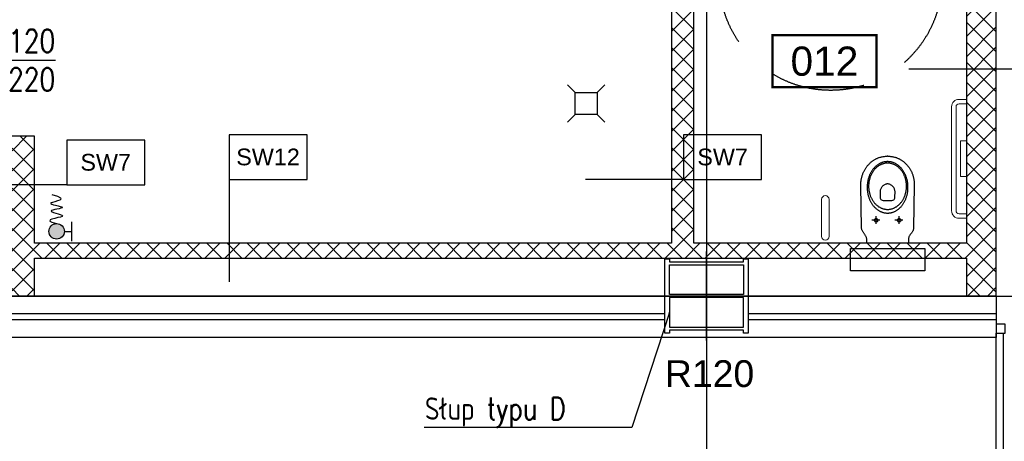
# Model space of a CAD drawing. Header units: centimetres. Extents: x -228435 to 111511, y -89367 to 428125.
# Tile 129 of 219: x -3164 to 3465, y 4023 to 6859. Entities that reach past the tile are written whole.
import ezdxf
from ezdxf.enums import TextEntityAlignment as Align

# ---------------------------------------------------------------- set-up
doc = ezdxf.new("R2010")
doc.units = ezdxf.units.CM
doc.header["$LTSCALE"] = 50
doc.linetypes.add('DASHDOT2', pattern=[12.7, 6.35, -3.175, 0, -3.175])
doc.linetypes.add('HIDDEN', pattern=[9.525, 6.35, -3.175])
doc.layers.get('0').update_dxf_attribs({"color": 8})
for name, color, linetype in [('ARCH_GK', 8, 'Continuous'), ('ARCH_INFO_AREA_ETYKIETY_200', 8, 'Continuous'), ('ARCH_INFO_ETYK_DRZWI', 8, 'Continuous'), ('ARCH_INFO_ODPORNOŚĆ OGNIOWA', 8, 'Continuous'), ('ARCH_INFO_OPISY', 8, 'Continuous'), ('ARCH_INFO_OPISY_PRZEGRODY', 8, 'Continuous'), ('ARCH_INFO_OSIE_IST', 8, 'DASHDOT2'), ('ARCH_MUROWANE_IST', 8, 'Continuous'), ('ARCH_PRZEKROJOWE_IST', 8, 'Continuous'), ('ARCH_STAL_IST', 8, 'Continuous'), ('ARCH_WYPOSAŻENIE_SANITARNE', 8, 'Continuous'), ('ARCH_ŚLUSARKA_OKNA_IST', 8, 'Continuous'), ('Osie rzutów$0$ARCH_INFO_OSIE_OPISY_IST', 8, 'Continuous')]:
    doc.layers.add(name, color=color, linetype=linetype)
doc.styles.add('Arial', font='ARIAL.TTF')
doc.styles.add('Romans', font='Romans.shx')
doc.styles.add('ROMANS-50-CM', font='romans.shx', dxfattribs={"width": 0.8, "height": 10})
doc.dimstyles.new('ISO-25', dxfattribs={"dimtxt": 2.5, "dimasz": 2.5, "dimexe": 1.25, "dimexo": 0.625, "dimtad": 1, "dimtxsty": 'Standard', "dimcen": 2.5, "dimadec": 0, "dimazin": 0, "dimtfac": 1, "dimtmove": 0, "dimatfit": 3, "dimfxl": 0, "dimarcsym": 0})

# ---------------------------------------------------------------- blocks, each defined once
blk = doc.blocks.new('T-drzwi_lewe-200')
at = {"layer": 'ARCH_INFO_ETYK_DRZWI'}
blk.add_line((0, 0), (-60, 0), dxfattribs=at)
blk.add_lwpolyline([(-77.5, 17.5), (-143.68, 17.5, 1), (-143.68, -17.5), (-77.5, -17.5, 1)], format="xyb", close=True, dxfattribs=at)
at = {"layer": 'ARCH_INFO_ETYK_DRZWI', "style": 'Arial'}
blk.add_attdef('ADS_DRZWI:ODPORNOŚĆ_OGNIOWA', text='', height=20, rotation=90, dxfattribs=at).set_placement((56.44, 0.12), align=Align.BOTTOM_CENTER)
at = {"layer": 'ARCH_INFO_ETYK_DRZWI', "style": 'Romans', "width": 0.8}
for tag, p in [('ADS_DRZWI:SZEROKOŚĆ', (-23, 7.91)), ('ADS_DRZWI:WYSOKOŚĆ', (-23, -29))]:
    blk.add_attdef(tag, text='', height=22, dxfattribs=at).set_placement(p, align=Align.CENTER)
at = {"layer": 'ARCH_INFO_ETYK_DRZWI', "style": 'Arial'}
blk.add_attdef('ADS_DRZWI:SYMBOL', text='', height=20, dxfattribs=at).set_placement((-110.59, 0), align=Align.MIDDLE)
blk = doc.blocks.new('WC')
at = {"color": 0, "linetype": 'ByBlock', "lineweight": -2}
blk.add_line((-0.25, 58.5), (0.23, 58.5), dxfattribs=at)
for points in [[(-0.25, 58.5), (-0.49, 58.5), (-0.98, 58.48), (-1.49, 58.46), (-2, 58.42), (-2.52, 58.36), (-3.05, 58.3), (-3.57, 58.21), (-4.09, 58.12), (-4.6, 58), (-5.09, 57.87), (-5.57, 57.72), (-5.96, 57.58), (-6.34, 57.43), (-6.73, 57.27), (-7.1, 57.1), (-7.48, 56.93), (-7.85, 56.74), (-8.22, 56.55), (-8.58, 56.34), (-8.94, 56.13), (-9.29, 55.9), (-9.64, 55.67), (-9.99, 55.43), (-10.33, 55.19), (-10.66, 54.93), (-10.99, 54.66), (-11.32, 54.39), (-11.63, 54.11), (-11.95, 53.82), (-12.25, 53.52), (-12.56, 53.21), (-12.85, 52.9), (-13.14, 52.58), (-13.42, 52.25), (-13.7, 51.91), (-13.96, 51.57), (-14.23, 51.22), (-14.48, 50.86), (-14.73, 50.5), (-14.97, 50.13), (-15.2, 49.75), (-15.42, 49.36), (-15.64, 48.97), (-15.84, 48.57), (-16.04, 48.17), (-16.23, 47.76), (-16.41, 47.34), (-16.59, 46.91), (-16.75, 46.49), (-16.91, 46.05), (-17.05, 45.61), (-17.19, 45.16), (-17.31, 44.71), (-17.43, 44.25), (-17.54, 43.79), (-17.63, 43.32), (-17.72, 42.85), (-17.79, 42.37), (-17.86, 41.88), (-17.91, 41.41), (-17.96, 40.92), (-17.99, 40.42), (-18.01, 39.92), (-18.02, 39.41), (-18.02, 38.9), (-18.02, 38.9), (-17.55, 10.27), (-17.52, 9.83), (-17.44, 9.41), (-17.32, 9), (-17.17, 8.61), (-16.98, 8.24), (-16.77, 7.88), (-16.54, 7.52), (-16.3, 7.17), (-16.04, 6.82), (-15.79, 6.48), (-15.53, 6.13), (-15.27, 5.78), (-15.03, 5.42), (-14.8, 5.06), (-14.6, 4.68), (-14.41, 4.29), (-14.26, 3.89), (-14.15, 3.46), (-14.08, 3.02), (-14.05, 2.55), (-14.05, 0.68), (-13.98, 0.3), (-13.74, 0.07), (-13.23, 0), (-0.01, 0), (13.21, 0), (13.72, 0.07), (13.96, 0.3), (14.03, 0.68), (14.03, 2.55), (14.06, 3.02), (14.13, 3.46), (14.24, 3.89), (14.39, 4.29), (14.57, 4.68), (14.78, 5.06), (15.01, 5.42), (15.25, 5.78), (15.51, 6.13), (15.76, 6.48), (16.02, 6.82), (16.28, 7.17), (16.52, 7.52), (16.75, 7.88), (16.96, 8.24), (17.15, 8.61), (17.3, 9), (17.42, 9.41), (17.5, 9.83), (17.53, 10.27), (17.99, 38.9), (18, 39.41), (17.99, 39.92), (17.97, 40.42), (17.94, 40.92), (17.89, 41.41), (17.84, 41.88), (17.77, 42.37), (17.7, 42.85), (17.61, 43.32), (17.52, 43.79), (17.41, 44.25), (17.29, 44.71), (17.17, 45.16), (17.03, 45.61), (16.89, 46.05), (16.73, 46.49), (16.57, 46.91), (16.39, 47.34), (16.21, 47.76), (16.02, 48.17), (15.82, 48.57), (15.62, 48.97), (15.4, 49.36), (15.18, 49.75), (14.94, 50.13), (14.71, 50.5), (14.46, 50.86), (14.2, 51.22), (13.94, 51.57), (13.68, 51.91), (13.4, 52.25), (13.12, 52.58), (12.83, 52.9), (12.53, 53.21), (12.23, 53.52), (11.93, 53.82), (11.61, 54.11), (11.29, 54.39), (10.97, 54.66), (10.64, 54.93), (10.31, 55.19), (9.97, 55.43), (9.62, 55.67), (9.27, 55.9), (8.92, 56.13), (8.56, 56.34), (8.2, 56.55), (7.83, 56.74), (7.46, 56.93), (7.08, 57.1), (6.7, 57.27), (6.32, 57.43), (5.94, 57.58), (5.55, 57.72), (5.55, 57.72), (5.07, 57.87), (4.58, 58), (4.07, 58.12), (3.55, 58.21), (3.03, 58.3), (2.5, 58.36), (1.98, 58.42), (1.46, 58.46), (0.96, 58.48), (0.46, 58.5), (0.23, 58.5)], [(-10.36, 15.46), (-4.9, 15.46)], [(-7.75, 12.95), (-7.75, 18.26)], [(5.15, 15.46), (10.6, 15.46)], [(7.75, 12.95), (7.75, 18.26)]]:
    blk.add_lwpolyline(points, dxfattribs=at)
for points in [[(-0.01, 20.3), (-0.41, 20.31), (-0.8, 20.33), (-1.19, 20.37), (-1.58, 20.42), (-1.97, 20.48), (-2.35, 20.55), (-2.73, 20.64), (-3.1, 20.75), (-3.48, 20.86), (-3.84, 20.99), (-4.21, 21.13), (-4.56, 21.28), (-4.92, 21.44), (-5.27, 21.62), (-5.61, 21.81), (-5.95, 22.01), (-6.29, 22.22), (-6.62, 22.44), (-6.94, 22.67), (-7.26, 22.91), (-7.58, 23.17), (-7.88, 23.43), (-8.18, 23.71), (-8.48, 23.99), (-8.77, 24.28), (-9.05, 24.58), (-9.33, 24.9), (-9.6, 25.22), (-9.86, 25.55), (-10.11, 25.89), (-10.36, 26.23), (-10.6, 26.59), (-10.84, 26.95), (-11.06, 27.32), (-11.28, 27.7), (-11.49, 28.09), (-11.69, 28.48), (-11.88, 28.89), (-12.07, 29.29), (-12.24, 29.71), (-12.41, 30.13), (-12.57, 30.56), (-12.72, 30.99), (-12.86, 31.43), (-12.99, 31.88), (-13.11, 32.33), (-13.22, 32.79), (-13.32, 33.25), (-13.41, 33.72), (-13.49, 34.19), (-13.56, 34.66), (-13.63, 35.14), (-13.67, 35.63), (-13.71, 36.12), (-13.74, 36.61), (-13.76, 37.11), (-13.76, 37.61), (-13.76, 37.61), (-13.76, 38.11), (-13.74, 38.6), (-13.71, 39.1), (-13.67, 39.59), (-13.63, 40.07), (-13.56, 40.55), (-13.49, 41.03), (-13.41, 41.5), (-13.32, 41.95), (-13.22, 42.42), (-13.11, 42.87), (-12.99, 43.32), (-12.86, 43.77), (-12.72, 44.21), (-12.57, 44.64), (-12.41, 45.07), (-12.24, 45.49), (-12.07, 45.91), (-11.88, 46.32), (-11.69, 46.72), (-11.49, 47.11), (-11.28, 47.5), (-11.06, 47.88), (-10.84, 48.25), (-10.6, 48.61), (-10.36, 48.97), (-10.11, 49.32), (-9.86, 49.65), (-9.6, 49.98), (-9.33, 50.3), (-9.05, 50.62), (-8.77, 50.92), (-8.48, 51.21), (-8.18, 51.5), (-7.88, 51.77), (-7.58, 52.03), (-7.26, 52.29), (-6.94, 52.53), (-6.62, 52.76), (-6.29, 52.98), (-5.95, 53.19), (-5.61, 53.39), (-5.27, 53.58), (-4.92, 53.76), (-4.56, 53.92), (-4.21, 54.07), (-3.84, 54.21), (-3.48, 54.34), (-3.1, 54.46), (-2.73, 54.56), (-2.35, 54.65), (-1.97, 54.72), (-1.58, 54.79), (-1.19, 54.83), (-0.8, 54.87), (-0.41, 54.89), (-0.01, 54.9), (-0.01, 54.9), (0.39, 54.89), (0.78, 54.87), (1.17, 54.83), (1.56, 54.79), (1.95, 54.72), (2.33, 54.65), (2.71, 54.56), (3.08, 54.46), (3.45, 54.34), (3.82, 54.21), (4.18, 54.07), (4.54, 53.92), (4.9, 53.76), (5.25, 53.58), (5.59, 53.39), (5.93, 53.19), (6.27, 52.98), (6.6, 52.76), (6.92, 52.53), (7.24, 52.29), (7.55, 52.03), (7.86, 51.77), (8.16, 51.5), (8.46, 51.21), (8.75, 50.92), (9.03, 50.62), (9.31, 50.3), (9.58, 49.98), (9.84, 49.65), (10.09, 49.32), (10.34, 48.97), (10.58, 48.61), (10.81, 48.25), (11.04, 47.88), (11.26, 47.5), (11.47, 47.11), (11.67, 46.72), (11.86, 46.32), (12.05, 45.91), (12.22, 45.49), (12.39, 45.07), (12.55, 44.64), (12.7, 44.21), (12.84, 43.77), (12.97, 43.32), (13.09, 42.87), (13.2, 42.42), (13.3, 41.95), (13.39, 41.5), (13.47, 41.03), (13.54, 40.55), (13.6, 40.07), (13.65, 39.59), (13.69, 39.1), (13.72, 38.6), (13.74, 38.11), (13.74, 37.61), (13.74, 37.61), (13.74, 37.11), (13.72, 36.61), (13.69, 36.12), (13.65, 35.63), (13.6, 35.14), (13.54, 34.66), (13.47, 34.19), (13.39, 33.72), (13.3, 33.25), (13.2, 32.79), (13.09, 32.33), (12.97, 31.88), (12.84, 31.43), (12.7, 30.99), (12.55, 30.56), (12.39, 30.13), (12.22, 29.71), (12.05, 29.29), (11.86, 28.89), (11.67, 28.48), (11.47, 28.09), (11.26, 27.7), (11.04, 27.32), (10.81, 26.95), (10.58, 26.59), (10.34, 26.23), (10.09, 25.89), (9.84, 25.55), (9.58, 25.22), (9.31, 24.9), (9.03, 24.58), (8.75, 24.28), (8.46, 23.99), (8.16, 23.71), (7.86, 23.43), (7.55, 23.17), (7.24, 22.91), (6.92, 22.67), (6.6, 22.44), (6.27, 22.22), (5.93, 22.01), (5.59, 21.81), (5.25, 21.62), (4.9, 21.44), (4.54, 21.28), (4.18, 21.13), (3.82, 20.99), (3.45, 20.86), (3.08, 20.75), (2.71, 20.64), (2.33, 20.55), (1.95, 20.48), (1.56, 20.42), (1.17, 20.37), (0.78, 20.33), (0.39, 20.31), (-0.01, 20.3)], [(-0.01, 22.76), (-0.41, 22.77), (-0.82, 22.79), (-1.21, 22.83), (-1.61, 22.89), (-2, 22.95), (-2.39, 23.04), (-2.77, 23.13), (-3.15, 23.24), (-3.52, 23.36), (-3.89, 23.5), (-4.26, 23.65), (-4.62, 23.81), (-4.97, 23.99), (-5.32, 24.18), (-5.67, 24.38), (-6.01, 24.59), (-6.34, 24.82), (-6.66, 25.05), (-6.98, 25.3), (-7.3, 25.56), (-7.61, 25.83), (-7.91, 26.11), (-8.2, 26.4), (-8.48, 26.7), (-8.76, 27.01), (-9.03, 27.33), (-9.3, 27.66), (-9.55, 28), (-9.8, 28.35), (-10.04, 28.71), (-10.27, 29.07), (-10.49, 29.45), (-10.7, 29.83), (-10.9, 30.22), (-11.1, 30.62), (-11.28, 31.02), (-11.46, 31.44), (-11.62, 31.85), (-11.78, 32.28), (-11.92, 32.71), (-12.05, 33.15), (-12.18, 33.6), (-12.29, 34.05), (-12.39, 34.5), (-12.48, 34.97), (-12.56, 35.43), (-12.63, 35.91), (-12.68, 36.38), (-12.73, 36.86), (-12.76, 37.35), (-12.78, 37.84), (-12.78, 38.33), (-12.78, 38.33), (-12.78, 38.82), (-12.76, 39.31), (-12.73, 39.8), (-12.68, 40.28), (-12.63, 40.75), (-12.56, 41.23), (-12.48, 41.69), (-12.39, 42.14), (-12.29, 42.6), (-12.18, 43.05), (-12.05, 43.49), (-11.92, 43.93), (-11.78, 44.36), (-11.62, 44.79), (-11.46, 45.21), (-11.28, 45.62), (-11.1, 46.03), (-10.9, 46.42), (-10.7, 46.82), (-10.49, 47.2), (-10.27, 47.57), (-10.04, 47.94), (-9.8, 48.29), (-9.55, 48.64), (-9.3, 48.98), (-9.03, 49.31), (-8.76, 49.63), (-8.48, 49.94), (-8.2, 50.24), (-7.91, 50.54), (-7.61, 50.82), (-7.3, 51.08), (-6.98, 51.34), (-6.66, 51.59), (-6.34, 51.83), (-6.01, 52.05), (-5.67, 52.26), (-5.32, 52.47), (-4.97, 52.65), (-4.62, 52.83), (-4.26, 52.99), (-3.89, 53.14), (-3.52, 53.28), (-3.15, 53.4), (-2.77, 53.51), (-2.39, 53.61), (-2, 53.69), (-1.61, 53.76), (-1.21, 53.81), (-0.82, 53.85), (-0.41, 53.87), (-0.01, 53.88), (-0.01, 53.88), (0.39, 53.87), (0.8, 53.85), (1.19, 53.81), (1.59, 53.76), (1.98, 53.69), (2.37, 53.61), (2.75, 53.51), (3.13, 53.4), (3.5, 53.28), (3.87, 53.14), (4.24, 52.99), (4.6, 52.83), (4.95, 52.65), (5.3, 52.47), (5.65, 52.26), (5.99, 52.05), (6.32, 51.83), (6.64, 51.59), (6.96, 51.34), (7.28, 51.08), (7.58, 50.82), (7.89, 50.54), (8.18, 50.24), (8.46, 49.94), (8.74, 49.63), (9.01, 49.31), (9.28, 48.98), (9.53, 48.64), (9.78, 48.29), (10.02, 47.94), (10.25, 47.57), (10.47, 47.2), (10.68, 46.82), (10.88, 46.42), (11.08, 46.03), (11.26, 45.62), (11.44, 45.21), (11.6, 44.79), (11.75, 44.36), (11.9, 43.93), (12.03, 43.49), (12.16, 43.05), (12.27, 42.6), (12.37, 42.14), (12.46, 41.69), (12.54, 41.23), (12.61, 40.75), (12.66, 40.28), (12.7, 39.8), (12.74, 39.31), (12.75, 38.82), (12.76, 38.33), (12.76, 38.33), (12.75, 37.84), (12.74, 37.35), (12.7, 36.86), (12.66, 36.38), (12.61, 35.91), (12.54, 35.43), (12.46, 34.97), (12.37, 34.5), (12.27, 34.05), (12.16, 33.6), (12.03, 33.15), (11.9, 32.71), (11.75, 32.28), (11.6, 31.85), (11.44, 31.44), (11.26, 31.02), (11.08, 30.62), (10.88, 30.22), (10.68, 29.83), (10.47, 29.45), (10.25, 29.07), (10.02, 28.71), (9.78, 28.35), (9.53, 28), (9.28, 27.66), (9.01, 27.33), (8.74, 27.01), (8.46, 26.7), (8.18, 26.4), (7.89, 26.11), (7.58, 25.83), (7.28, 25.56), (6.96, 25.3), (6.64, 25.05), (6.32, 24.82), (5.99, 24.59), (5.65, 24.38), (5.3, 24.18), (4.95, 23.99), (4.6, 23.81), (4.24, 23.65), (3.87, 23.5), (3.5, 23.36), (3.13, 23.24), (2.75, 23.13), (2.37, 23.04), (1.98, 22.95), (1.59, 22.89), (1.19, 22.83), (0.8, 22.79), (0.39, 22.77), (-0.01, 22.76)], [(-0.24, 28.82), (-2.93, 28.82), (-3.62, 28.9), (-4.15, 29.12), (-4.52, 29.44), (-4.77, 29.82), (-4.91, 30.24), (-4.98, 30.64), (-5, 30.99), (-5.01, 34.75), (-4.98, 35.23), (-4.9, 35.71), (-4.77, 36.17), (-4.6, 36.61), (-4.39, 37.04), (-4.14, 37.45), (-3.86, 37.83), (-3.55, 38.19), (-3.21, 38.52), (-2.85, 38.83), (-2.47, 39.1), (-2.08, 39.33), (-1.67, 39.53), (-1.26, 39.69), (-0.84, 39.81), (-0.43, 39.88), (-0.01, 39.91), (0.4, 39.88), (0.82, 39.81), (1.23, 39.69), (1.65, 39.53), (2.05, 39.33), (2.45, 39.1), (2.83, 38.82), (3.19, 38.52), (3.53, 38.18), (3.84, 37.82), (4.12, 37.43), (4.37, 37.02), (4.58, 36.59), (4.75, 36.15), (4.88, 35.68), (4.96, 35.21), (4.99, 34.72), (4.99, 30.97), (4.97, 30.62), (4.9, 30.23), (4.75, 29.82), (4.5, 29.44), (4.13, 29.12), (3.61, 28.9), (2.92, 28.82)], [(-6.6, 15.46), (-6.67, 15.87), (-6.84, 16.19), (-7.1, 16.42), (-7.41, 16.56), (-7.75, 16.61), (-8.09, 16.56), (-8.41, 16.42), (-8.66, 16.19), (-8.84, 15.87), (-8.9, 15.46), (-8.84, 15.04), (-8.66, 14.72), (-8.41, 14.49), (-8.09, 14.35), (-7.75, 14.31), (-7.41, 14.35), (-7.1, 14.49), (-6.84, 14.72), (-6.67, 15.04), (-6.6, 15.46)], [(8.9, 15.46), (8.84, 15.87), (8.66, 16.19), (8.4, 16.42), (8.09, 16.56), (7.75, 16.61), (7.41, 16.56), (7.1, 16.42), (6.84, 16.19), (6.67, 15.87), (6.6, 15.46), (6.67, 15.04), (6.84, 14.72), (7.1, 14.49), (7.41, 14.35), (7.75, 14.31), (8.09, 14.35), (8.41, 14.49), (8.66, 14.72), (8.84, 15.04), (8.9, 15.46)]]:
    blk.add_lwpolyline(points, close=True, dxfattribs=at)
at = {"color": 0, "linetype": 'ByBlock', "lineweight": -2, "ltscale": 3}
blk.add_lwpolyline([(25, -18.5), (25, -3.5), (-25, -3.5), (-25, -18.5)], close=True, dxfattribs=at)
blk = doc.blocks.new('uchwyt n2')
at = {"layer": 'ARCH_WYPOSAŻENIE_SANITARNE', "lineweight": 5}
for points in [[(0, -3), (-5, -3, -0.414214), (-10, 2), (-10, 72, -0.414214), (-5, 77), (0, 77)], [(0, 0), (-5, 0, -0.414214), (-7, 2), (-7, 72, -0.414214), (-5, 74), (0, 74)]]:
    blk.add_lwpolyline(points, format="xyb", dxfattribs=at)
blk.add_lwpolyline([(0, 25), (-4, 25), (-4, 49), (0, 49)], close=True, dxfattribs=at)
blk = doc.blocks.new('uchwyt złożony')
at = {"lineweight": 5}
for p, q in [((0, 0), (25, 0)), ((0, -5), (25, -5))]:
    blk.add_line(p, q, dxfattribs=at)
for centre, start, end in [((0, -2.5), 90, 270), ((25, -2.5), 270, 90)]:
    blk.add_arc(centre, 2.5, start, end, dxfattribs=at)
blk = doc.blocks.new('Poziom 0_część B$0$WPUST PODŁOGOWY')
for points in [[(-12.5, 12.5), (-7.5, 7.5)], [(12.5, 12.5), (7.5, 7.5)], [(-7.5, -7.5), (-12.5, -12.5)], [(7.5, -7.5), (12.5, -12.5)]]:
    blk.add_lwpolyline(points)
blk.add_lwpolyline([(-7.5, 7.5), (7.5, 7.5), (7.5, -7.5), (-7.5, -7.5)], close=True)
blk = doc.blocks.new('Poziom 0_część B$0$złączka')
at = {"ltscale": 100}
h = blk.add_hatch(color=256, dxfattribs=at)
edge = h.paths.add_edge_path()
edge.add_arc((10.13, 0), 5.2, 0, 360)
for p, q in [((0, 6.5), (0, -6.5)), ((4.93, 0), (0, 0)), ((13.32, -6.15), (10.13, -5.2)), ((14.63, -6.95), (13.32, -6.15)), ((6.08, -10.51), (6.36, -10.07)), ((6.6, -10.96), (6.08, -10.51)), ((6.36, -10.07), (7.57, -9.64)), ((7.7, -11.42), (6.6, -10.96)), ((7.57, -9.64), (9.41, -9.21)), ((9.15, -11.88), (7.7, -11.42)), ((10.71, -12.33), (9.15, -11.88)), ((9.41, -9.21), (11.45, -8.74)), ((12.14, -12.77), (10.71, -12.33)), ((11.45, -8.74), (13.27, -8.23)), ((13.23, -13.18), (12.14, -12.77)), ((13.73, -13.58), (13.23, -13.18)), ((13.27, -8.23), (14.47, -7.64)), ((14.47, -7.64), (14.63, -6.95)), ((6.13, -16.13), (6.36, -15.82)), ((6.64, -16.47), (6.13, -16.13)), ((6.36, -15.82), (7.21, -15.51)), ((7.74, -16.82), (6.64, -16.47)), ((7.21, -15.51), (8.46, -15.21)), ((9.2, -17.18), (7.74, -16.82)), ((8.46, -15.21), (9.92, -14.91)), ((10.8, -17.55), (9.2, -17.18)), ((9.92, -14.91), (11.38, -14.6)), ((12.3, -17.93), (10.8, -17.55)), ((11.34, -19.94), (12.95, -19.51)), ((11.38, -14.6), (12.64, -14.28)), ((13.48, -18.32), (12.3, -17.93)), ((12.64, -14.28), (13.49, -13.94)), ((12.95, -19.51), (13.98, -19.11)), ((14.12, -18.71), (13.48, -18.32)), ((13.49, -13.94), (13.73, -13.58)), ((13.98, -19.11), (14.12, -18.71)), ((7.3, -21.72), (8.09, -21.01)), ((7.63, -22.57), (7.3, -21.72)), ((9.51, -23.61), (7.63, -22.57)), ((8.09, -21.01), (9.58, -20.43)), ((13.36, -24.87), (9.51, -23.61)), ((9.58, -20.43), (11.34, -19.94))]:
    blk.add_line(p, q, dxfattribs=at)
blk.add_circle((10.13, 0), 5.2, dxfattribs=at)
blk = doc.blocks.new('etykieta_numer')
at = {"color": 0, "linetype": 'ByBlock', "const_width": 2.44}
blk.add_lwpolyline([(-50, -50), (-50, 0), (50, 0), (50, -50)], close=True, dxfattribs=at)
at = {"color": 0, "linetype": 'ByBlock', "style": 'Arial'}
blk.add_attdef('AECAREA:NUMBER', text='', height=28, dxfattribs=at).set_placement((0, -25), align=Align.MIDDLE)
blk = doc.blocks.new('Osie rzutów')
at = {"layer": 'ARCH_INFO_OSIE_IST', "ltscale": 10}
for p, q in [((12260, 12510), (12260, 4623.26)), ((12260, 4970), (12260, 5030)), ((4436.04, 5000), (15156.54, 5000)), ((12290, 5000), (12230, 5000))]:
    blk.add_line(p, q, dxfattribs=at)

msp = doc.modelspace()

# ---------------------------------------------------------------- hatches: boundary and pattern name
at = {"layer": 'ARCH_GK', "linetype": 'Continuous', "lineweight": -3}
h = msp.add_hatch(dxfattribs=at)
h.set_pattern_fill('ANSI37', color=256, scale=30, style=0)
h.set_pattern_definition([(45, (-121140, -45000), (-67.35192, 67.35192), []), (135, (-121140, -45000), (-67.35192, -67.35192), [])])
h.paths.add_polyline_path([(3410, 15560), (3210, 15560), (3210, 13655), (3410, 13655), (3410, 14655), (5210, 14655), (5210, 14805), (3410, 14805)])
h.paths.add_polyline_path([(3410, 11345), (3210, 11345), (3210, 9385), (2525, 9385), (2525, 9185), (3210, 9185), (3210, 5355), (3210, 5000), (3410, 5000)])
h = msp.add_hatch(dxfattribs=at)
h.set_pattern_fill('ANSI37', color=256, scale=30, angle=-360, style=0)
h.set_pattern_definition([(45, (-121140, -45000), (-67.35192, 67.35192), []), (135, (-121140, -45000), (-67.35192, -67.35192), [])])
h.paths.add_polyline_path([(-21000, 9385), (-21000, 9125), (-22040.00002, 9125), (-22040.00002, 8935), (-20810, 8935), (-20810, 9195), (-17520, 9195), (-17520, 8785), (-21885, 8785), (-21885, 5255), (-17520, 5255), (-17520, 5000), (-17370, 5000), (-17370, 5255), (-15970, 5255), (-13320, 5255), (-13320, 5000), (-13120, 5000), (-13120, 5255), (-7465, 5255), (-7465, 5000), (-7265, 5000), (-7265, 5255), (-3215, 5255), (-3215, 5000), (-3065, 5000), (-3065, 5255), (3210, 5255), (3210, 5000), (3410, 5000), (3410, 11345), (3210, 11345), (3210, 9385), (2525, 9385), (2525, 9185), (3210, 9185), (3210, 5355), (1375, 5355), (1375, 9185), (1375, 9385), (1225, 9385), (-8228.75, 9385), (-8228.75, 9045), (-8228.75, 8945), (-7465, 8945), (-7465, 7327), (-7265, 7327), (-7265, 8945), (-3215, 8945), (-3215, 7305), (-3065, 7305), (-3065, 7850), (-3065, 8945), (1225, 8945), (1225, 5355), (-3065, 5355), (-3065, 6075), (-3215, 6075), (-3215, 5355), (-7265, 5355), (-7265, 5825), (-7465, 5825), (-7465, 5355), (-10192.5, 5355), (-10192.5, 8945), (-9428.75, 8945), (-9428.75, 9045), (-9428.75, 9385), (-11156.25, 9385), (-11156.25, 9045), (-11156.25, 8945), (-10392.5, 8945), (-10392.5, 5355), (-13120, 5355), (-13120, 5825), (-13320, 5825), (-13320, 5355), (-16070, 5355), (-17370, 5355), (-17370, 6075), (-17520, 6075), (-17520, 5355), (-21810, 5355), (-21810, 8685), (-17520, 8685), (-17520, 7305), (-17370, 7305), (-17370, 8945), (-13320, 8945), (-13320, 7327), (-13120, 7327), (-13120, 8945), (-12356.25, 8945), (-12356.25, 9045), (-12356.25, 9385)])
h.paths.add_polyline_path([(-13320, 9195), (-13320, 9045), (-17370, 9045), (-17370, 9195)], flags=16)
h.paths.add_polyline_path([(-13120, 9195), (-12431.25, 9195), (-12431.25, 9045), (-13120, 9045)], flags=16)
h.paths.add_polyline_path([(-11081.25, 9195), (-10392.5, 9195), (-10392.5, 9045), (-11081.25, 9045)], flags=16)
h.paths.add_polyline_path([(-10192.5, 9195), (-9503.75, 9195), (-9503.75, 9045), (-10192.5, 9045)], flags=16)
h.paths.add_polyline_path([(-8153.75, 9195), (-7465, 9195), (-7465, 9045), (-8153.75, 9045)], flags=16)
h.paths.add_polyline_path([(-7265, 9195), (-3215, 9195), (-3215, 9045), (-7265, 9045)], flags=16)
h.paths.add_polyline_path([(-3065, 9195), (1225, 9195), (1225, 9045), (-3065, 9045)], flags=16)

# ---------------------------------------------------------------- linework, layer by layer
for p, q in [((3410, 5000, 630), (3410, 11345, 630)), ((1375, 5355, 630), (1375, 9185, 630)), ((3210, 9185, 630), (3210, 5355, 630)), ((3210, 9185, 630), (3210, 5355, 630)), ((1225, 8945, 630), (1225, 5355, 630)), ((-3065, 6075, 630), (-3215, 6075, 630)), ((-3065, 5355, 630), (-3065, 6075, 630)), ((1225, 5355, 630), (-3065, 5355, 630)), ((3210, 5355, 630), (1375, 5355, 630)), ((-3065, 5000, 630), (-3065, 5255, 630)), ((-3065, 5255, 630), (3210, 5255, 630)), ((3210, 5255, 630), (3210, 5000, 630)), ((-3215, 5000, 630), (-3065, 5000, 630)), ((3210, 5000, 630), (3410, 5000, 630))]:
    msp.add_line(p, q, dxfattribs=at)
at = {"layer": 'ARCH_INFO_OPISY_PRZEGRODY', "elevation": 630}
for points in [[(3549.27365, 6524.88307), (2822.56804, 6524.88307)], [(-1754.37193, 5784.63583), (-1754.37193, 5096.05555)], [(1306.0464, 5784.63583), (645.45471, 5784.63583)], [(-2847.31758, 5748.7532), (-3507.90927, 5748.7532)]]:
    msp.add_lwpolyline(points, dxfattribs=at)
for points in [[(-2847.31758, 5748.7532), (-2322.31758, 5748.7532), (-2322.31758, 6048.7532), (-2847.31758, 6048.7532), (-2847.31758, 5748.7532)], [(-1754.37193, 5784.63583), (-1229.37193, 5784.63583), (-1229.37193, 6084.63583), (-1754.37193, 6084.63583), (-1754.37193, 5784.63583)], [(1306.0464, 5784.63583), (1831.0464, 5784.63583), (1831.0464, 6084.63583), (1306.0464, 6084.63583), (1306.0464, 5784.63583)]]:
    msp.add_lwpolyline(points, close=True, dxfattribs=at)
at = {"layer": 'ARCH_MUROWANE_IST', "ltscale": 4}
for p, q in [((1180, 5000, 630), (-10260, 5000, 630)), ((3410, 5000, 630), (1740, 5000, 630)), ((3410, 5000, 630), (3410, 4720, 630)), ((1180, 4880, 630), (-10260, 4880, 630)), ((1180, 4840, 630), (-10260, 4840, 630)), ((3410, 4880, 630), (1740, 4880, 630)), ((3410, 4840, 630), (1740, 4840, 630)), ((3410, 4720, 630), (-22540, 4720, 630))]:
    msp.add_line(p, q, dxfattribs=at)
at = {"layer": 'ARCH_PRZEKROJOWE_IST', "ltscale": 4, "elevation": 630}
for points in [[(-10540, 3800), (1460, 3799.98414), (2460, 2799.98414), (3460, 3799.98414), (3460, 4750)], [(-10540, 3850.00001), (1480.71068, 3849.98414), (2460, 2870.69481), (3410, 3820.69481), (3410, 4750)]]:
    msp.add_lwpolyline(points, dxfattribs=at)
at = {"layer": 'ARCH_STAL_IST', "elevation": 630}
for points in [[(1180, 4750), (1180, 5250), (1210, 5250), (1210, 5230), (1710, 5230), (1710, 5250), (1740, 5250), (1740, 4750), (1710, 4750), (1710, 4770), (1210, 4770), (1210, 4750)], [(1710, 5010), (1210, 5010), (1210, 5210), (1710, 5210)], [(1210, 4790), (1710, 4790), (1710, 4990), (1210, 4990)]]:
    msp.add_lwpolyline(points, close=True, dxfattribs=at)
at = {"layer": 'ARCH_WYPOSAŻENIE_SANITARNE', "linetype": 'HIDDEN', "ltscale": 2}
msp.add_circle((2296.33006, 7133.48421, 630), 750, dxfattribs=at)
at = {"layer": 'ARCH_ŚLUSARKA_OKNA_IST', "elevation": 630}
msp.add_lwpolyline([(3410, 4750), (3470, 4750), (3470, 4810), (3410, 4810)], close=True, dxfattribs=at)

# ---------------------------------------------------------------- block references
at = {"layer": 'ARCH_INFO_AREA_ETYKIETY_200', "linetype": 'Continuous', "lineweight": -3, "xscale": 7, "yscale": 7, "zscale": 10}
msp.add_blockref('etykieta_numer', (2254.21219, 6755.04481, 630), dxfattribs=at).add_auto_attribs({'AECAREA:NUMBER': '012'})
at = {"layer": 'ARCH_INFO_ETYK_DRZWI', "linetype": 'Continuous', "lineweight": -3}
ref = msp.add_blockref('T-drzwi_lewe-200', (-2922.23441, 6583.20716, 630), dxfattribs=dict(at, xscale=7, yscale=7, zscale=7))
ref.add_attrib('ADS_DRZWI:SYMBOL', 'DZ1', dxfattribs={"height": 140, "style": 'Arial'}).set_placement((-3696.35331, 6583.20716, 630), align=Align.MIDDLE)
ref.add_attrib('ADS_DRZWI:SZEROKOŚĆ', '120', dxfattribs={"height": 154, "style": 'Romans', "width": 0.8}).set_placement((-3083.23441, 6638.57918, 630), align=Align.CENTER)
ref.add_attrib('ADS_DRZWI:WYSOKOŚĆ', '220', dxfattribs={"height": 154, "style": 'Romans', "width": 0.8}).set_placement((-3083.23441, 6380.20716, 630), align=Align.CENTER)
at = {"layer": 'ARCH_WYPOSAŻENIE_SANITARNE', "yscale": 10, "zscale": 10}
for name, p, xscale in [('Poziom 0_część B$0$WPUST PODŁOGOWY', (650, 6295, 630), 10), ('uchwyt n2', (3210, 5552.94253, 630), 10), ('WC', (2679.02383, 5355, 630), -10)]:
    msp.add_blockref(name, p, dxfattribs=dict(at, xscale=xscale))
for name, p, xscale, rotation in [('Poziom 0_część B$0$złączka', (-2813.6699, 5435, 630), 10, 180), ('uchwyt złożony', (2235, 5650, 630), -10, 90)]:
    msp.add_blockref(name, p, dxfattribs=dict(at, xscale=xscale, rotation=rotation))
at = {"layer": 'Osie rzutów$0$ARCH_INFO_OSIE_OPISY_IST', "xscale": 10, "yscale": 10, "zscale": 10}
msp.add_blockref('Osie rzutów', (-121140, -45000, 630), dxfattribs=at)

# ---------------------------------------------------------------- texts
at = {"layer": 'ARCH_INFO_ODPORNOŚĆ OGNIOWA', "insert": (1480.8734, 4626.67449, 630), "char_height": 180, "width": 3036.6124481, "attachment_point": 5, "style": 'Arial'}
msp.add_mtext('\\PR120', dxfattribs=at)
at = {"layer": 'ARCH_INFO_OPISY', "insert": (-435.77751, 4317.89332, 630), "char_height": 150, "width": 6265.3267976, "attachment_point": 1, "style": 'ROMANS-50-CM'}
msp.add_mtext('Słup typu D', dxfattribs=at)
at = {"layer": 'ARCH_INFO_OPISY_PRZEGRODY', "char_height": 112.5, "width": 525, "attachment_point": 5, "style": 'Arial'}
for s, insert in [('SW7', (-2584.81758, 5898.7532, 630)), ('SW12', (-1491.87193, 5934.63583, 630)), ('SW7', (1568.5464, 5934.63583, 630))]:
    msp.add_mtext(s, dxfattribs=dict(at, insert=insert))

# ---------------------------------------------------------------- leaders
at = {"layer": 'ARCH_INFO_OPISY'}
msp.add_leader([(1210, 4890, 630), (956.82731, 4115.33135, 630), (-441.35089, 4115.33135, 630)], dimstyle='ISO-25', override={"dimscale": 5, "dimasz": 2, "dimtad": 0, "dimldrblk": 'Dot'}, dxfattribs=at)

doc.saveas('drawing.dxf')
